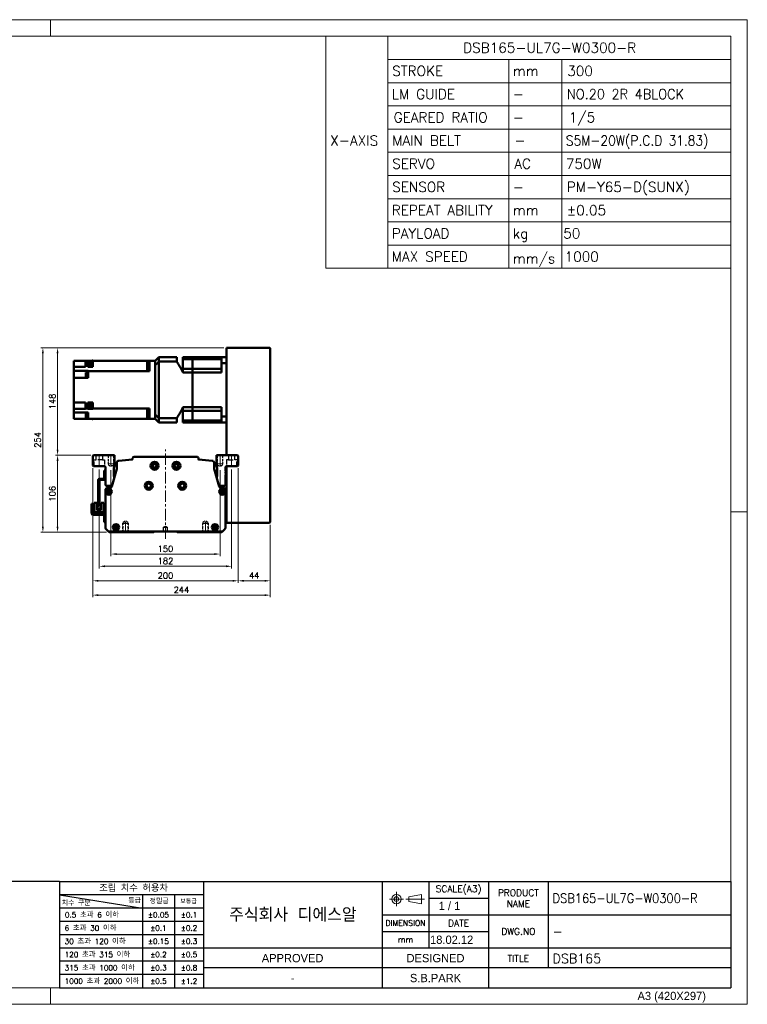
# Model space of a CAD drawing. Header units: millimetres. Extents: x 46891 to 50463, y 6223 to 9884.
# Tile 5 of 5: x 49463 to 50463, y 8529 to 9884. Entities that reach past the tile are written whole.
import ezdxf
from ezdxf.enums import TextEntityAlignment as Align

# ---------------------------------------------------------------- set-up
doc = ezdxf.new("R2010")
doc.units = ezdxf.units.MM
doc.header["$LTSCALE"] = 0.5
for name, pattern in [('CENTER', [50.8, 31.75, -6.35, 6.35, -6.35]), ('HIDDEN', [9.525, 6.35, -3.175]), ('HIDDENX2', [19.05, 12.7, -6.35])]:
    doc.linetypes.add(name, pattern=pattern)
doc.layers.get('0').update_dxf_attribs({"lineweight": 20})
for name, color, linetype, lineweight in [('1', 1, 'CENTER', 13), ('4', 4, 'Continuous', 13), ('외형선(ISO)', 7, 'Continuous', 50)]:
    doc.layers.add(name, color=color, linetype=linetype, lineweight=lineweight)
doc.layers.add('2', color=2, linetype='HIDDENX2')
doc.layers.add('3', color=3, linetype='Continuous')
doc.styles.add('ACISOGDT', font='amgdt.shx')
doc.styles.add('DSR TEXT', font='romans.shx', dxfattribs={"bigfont": 'whgtxt.shx'})
doc.styles.get("Standard").update_dxf_attribs({"font": 'romans.shx', "bigfont": 'whgtxt.shx'})
doc.dimstyles.new('DSR', dxfattribs={"dimscale": 2, "dimtxt": 3, "dimasz": 3, "dimexe": 0.5, "dimexo": 0.5, "dimgap": 0.5, "dimtad": 1, "dimdsep": 46, "dimtxsty": 'Standard', "dimcen": 2.5, "dimclrd": 4, "dimclre": 4, "dimclrt": 2, "dimadec": 0, "dimazin": 2, "dimtfac": 1, "dimtmove": 0, "dimatfit": 3, "dimfxl": 0, "dimlwd": -1, "dimlwe": -1, "dimarcsym": 0})

# ---------------------------------------------------------------- blocks, each defined once
blk = doc.blocks.new('A$C13F00394')
for p, q in [((109.11, 28.14), (105.34, 27.43)), ((105.34, 27.43), (105.34, 26.01)), ((109.11, 25.3), (109.11, 28.14)), ((-202.34, 25.67), (-191.42, 25.67)), ((-202.34, 25.3), (-191.42, 25.3)), ((105.34, 26.01), (109.11, 25.3))]:
    blk.add_line(p, q)
for radius in [1.42, 0.71]:
    blk.add_circle((101.56, 26.76), radius)
at = {"layer": '1'}
for p, q in [((103.69, 26.76), (99.44, 26.76)), ((101.56, 28.89), (101.56, 24.63)), ((104.41, 26.76), (110.04, 26.76))]:
    blk.add_line(p, q, dxfattribs=at)
at = {"layer": '3'}
for p, q in [((0, 32), (-207.68, 32)), ((0, 32), (202.32, 32)), ((0, 32), (0, 0)), ((43.43, 32), (43.43, 0)), ((97.32, 32), (97.32, 12)), ((111.32, 32), (111.32, 12)), ((129.32, 32), (129.32, 0)), ((147.32, 32), (147.32, 6)), ((202.32, 32), (202.32, 0)), ((0, 28), (25, 24)), ((43.43, 28), (0, 28)), ((25, 28), (25, 0)), ((34.7, 28), (34.7, 0)), ((111.32, 27), (129.32, 27)), ((43.43, 24), (0, 24)), ((97.32, 22), (202.32, 22)), ((43.43, 20), (0, 20)), ((43.43, 16), (0, 16)), ((97.32, 17), (129.32, 17)), ((0, 12), (129.32, 12)), ((97.32, 12), (97.32, 0)), ((129.32, 12), (202.32, 12)), ((43.43, 8), (0, 8)), ((97.32, 6), (43.43, 6)), ((129.32, 6), (97.32, 6)), ((202.32, 6), (129.32, 6)), ((43.43, 4), (0, 4)), ((0, 0), (202.32, 0))]:
    blk.add_line(p, q, dxfattribs=at)
at = {"color": 0, "style": 'DSR TEXT'}
for s, height, p in [('조립 치수 허용차', 2, (11.97, 29.02)), ('등급', 1.5, (20.77, 25.52)), ('정밀급', 1.5, (27.18, 25.37)), ('보통급', 1.3, (36.41, 25.38)), ('치수 구분', 1.5, (0.69, 24.78)), (' 0.5 초과 6 이하', 1.6, (0.56, 21.19)), (' 6 초과 30 이하', 1.6, (0.49, 17.19)), (' 30 초과 120 이하', 1.6, (0.49, 13.19)), (' 120 초과 315 이하', 1.6, (0.49, 9.19)), (' 315 초과 1000 이하', 1.6, (0.49, 5.19)), (' 1000 초과 2000 이하', 1.6, (0.49, 1.19))]:
    blk.add_text(s, height=height, dxfattribs=at).set_placement(p)
at = {"color": 7, "style": 'ACISOGDT'}
for s, p in [('APPROVED', (70.28, 8.93)), ('DESIGNED', (113.35, 8.93))]:
    blk.add_text(s, height=2.5, dxfattribs=at).set_placement(p, align=Align.MIDDLE_CENTER)
at = {"color": 7, "attachment_point": 5, "style": 'DSR TEXT'}
for s, insert, char_height in [('SCALE(A3)', (120.32, 29.5), 2), ('PRODUCT\\PNAME', (138.32, 27), 2), ('주식회사 디에스알', (70.37, 22), 4.2), ('DIMENSION', (104.32, 19.5), 1.7), ('DATE', (120.32, 19.5), 2), ('DWG.NO', (138.32, 17), 2), ('mm', (104.32, 14.5), 1.8), ('TITLE', (138.32, 8.83), 2)]:
    blk.add_mtext(s, dxfattribs=dict(at, insert=insert, char_height=char_height))
at = {"color": 0, "char_height": 1.6, "attachment_point": 5, "style": 'DSR TEXT'}
for s, insert in [('%%P0.05', (29.85, 22)), ('%%P0.1', (39.07, 22)), ('%%P0.1', (29.85, 18)), ('%%P0.2', (39.07, 18)), ('%%P0.15', (29.85, 14)), ('%%P0.3', (39.07, 14)), ('%%P0.2', (29.85, 10)), ('%%P0.5', (39.07, 10)), ('%%P0.3', (29.85, 6)), ('%%P0.8', (39.07, 6)), ('%%P0.5', (29.85, 2)), ('%%P1.2', (39.07, 2))]:
    blk.add_mtext(s, dxfattribs=dict(at, insert=insert))
at = {"layer": '4', "color": 0, "style": 'DSR TEXT'}
blk.add_text('NOTE', height=3, dxfattribs=at).set_placement((-202.39, 26.38))
blk = doc.blocks.new('A$C1C1952E1')
for p, q in [((293, 292), (293, 222)), ((311.67, 292), (311.67, 222)), ((311.67, 285), (415, 285)), ((348.18, 285), (348.18, 222)), ((364.13, 285), (364.13, 222)), ((311.67, 278), (415, 278)), ((311.67, 271), (415, 271)), ((311.67, 264), (415, 264)), ((311.67, 257), (415, 257)), ((311.67, 250), (415, 250)), ((311.67, 243), (415, 243)), ((311.67, 236), (415, 236)), ((311.67, 229), (415, 229)), ((293, 222), (415, 222))]:
    blk.add_line(p, q)
at = {"color": 1}
blk.add_lwpolyline([(0, 0), (420, 0), (420, 297), (0, 297)], close=True, dxfattribs=at)
at = {"color": 3}
blk.add_lwpolyline([(5, 5), (415, 5), (415, 292), (5, 292)], close=True, dxfattribs=at)
at = {"color": 7, "style": 'ACISOGDT'}
blk.add_text('A3 (420X297)', height=2.5, dxfattribs=at).set_placement((386.91, 1.28))
blk = doc.blocks.new('*D178')
at = {"color": 1, "linetype": 'ByBlock'}
for p, q in [((49588, 9264), (49588, 9145.7)), ((49738, 9264), (49738, 9145.7)), ((49595.8, 9148.7), (49730.2, 9148.7))]:
    blk.add_line(p, q, dxfattribs=at)
at = {"color": 1}
for points in [[(49595.8, 9150), (49595.8, 9147.4), (49588, 9148.7)], [(49730.2, 9150), (49730.2, 9147.4), (49738, 9148.7)]]:
    blk.add_solid(points, dxfattribs=at)
at = {"layer": 'Defpoints', "color": 0}
for p in [(49588, 9267.6), (49738, 9267.6), (49738, 9148.7)]:
    blk.add_point(p, dxfattribs=at)
at = {"color": 3, "insert": (49663, 9155.9), "char_height": 8.4, "attachment_point": 5, "style": 'DSR TEXT'}
blk.add_mtext('150', dxfattribs=at)
blk = doc.blocks.new('*D179')
at = {"color": 1, "linetype": 'ByBlock'}
for p, q in [((49572, 9265.1), (49572, 9128.9)), ((49754, 9265.1), (49754, 9128.9)), ((49579.8, 9131.9), (49746.2, 9131.9))]:
    blk.add_line(p, q, dxfattribs=at)
at = {"color": 1}
for points in [[(49579.8, 9133.2), (49579.8, 9130.6), (49572, 9131.9)], [(49746.2, 9133.2), (49746.2, 9130.6), (49754, 9131.9)]]:
    blk.add_solid(points, dxfattribs=at)
at = {"layer": 'Defpoints', "color": 0}
for p in [(49572, 9268.7), (49754, 9268.7), (49754, 9131.9)]:
    blk.add_point(p, dxfattribs=at)
at = {"color": 3, "insert": (49663, 9139.1), "char_height": 8.4, "attachment_point": 5, "style": 'DSR TEXT'}
blk.add_mtext('182', dxfattribs=at)
blk = doc.blocks.new('*D180')
at = {"color": 1, "linetype": 'ByBlock'}
for p, q in [((49563, 9267.1), (49563, 9108.9)), ((49763, 9267.1), (49763, 9108.9)), ((49570.8, 9111.9), (49755.2, 9111.9))]:
    blk.add_line(p, q, dxfattribs=at)
at = {"color": 1}
for points in [[(49570.8, 9113.2), (49570.8, 9110.6), (49563, 9111.9)], [(49755.2, 9113.2), (49755.2, 9110.6), (49763, 9111.9)]]:
    blk.add_solid(points, dxfattribs=at)
at = {"layer": 'Defpoints', "color": 0}
for p in [(49563, 9270.7), (49763, 9270.7), (49763, 9111.9)]:
    blk.add_point(p, dxfattribs=at)
at = {"color": 3, "insert": (49663, 9119.1), "char_height": 8.4, "attachment_point": 5, "style": 'DSR TEXT'}
blk.add_mtext('200', dxfattribs=at)
blk = doc.blocks.new('*D181')
at = {"color": 1, "linetype": 'ByBlock'}
for p, q in [((49763, 9267.1), (49763, 9108.9)), ((49807, 9189.1), (49807, 9108.9)), ((49770.8, 9111.9), (49799.2, 9111.9))]:
    blk.add_line(p, q, dxfattribs=at)
at = {"color": 1}
for points in [[(49770.8, 9113.2), (49770.8, 9110.6), (49763, 9111.9)], [(49799.2, 9113.2), (49799.2, 9110.6), (49807, 9111.9)]]:
    blk.add_solid(points, dxfattribs=at)
at = {"layer": 'Defpoints', "color": 0}
for p in [(49763, 9270.7), (49807, 9192.7), (49807, 9111.9)]:
    blk.add_point(p, dxfattribs=at)
at = {"color": 3, "insert": (49785, 9119.1), "char_height": 8.4, "attachment_point": 5, "style": 'DSR TEXT'}
blk.add_mtext('44', dxfattribs=at)
blk = doc.blocks.new('*D182')
at = {"color": 1, "linetype": 'ByBlock'}
for p, q in [((49563, 9267.1), (49563, 9089.2)), ((49807, 9189.1), (49807, 9089.2)), ((49570.8, 9092.2), (49799.2, 9092.2))]:
    blk.add_line(p, q, dxfattribs=at)
at = {"color": 1}
for points in [[(49570.8, 9093.5), (49570.8, 9090.9), (49563, 9092.2)], [(49799.2, 9093.5), (49799.2, 9090.9), (49807, 9092.2)]]:
    blk.add_solid(points, dxfattribs=at)
at = {"layer": 'Defpoints', "color": 0}
for p in [(49563, 9270.7), (49807, 9192.7), (49807, 9092.2)]:
    blk.add_point(p, dxfattribs=at)
at = {"color": 3, "insert": (49685, 9099.4), "char_height": 8.4, "attachment_point": 5, "style": 'DSR TEXT'}
blk.add_mtext('244', dxfattribs=at)
blk = doc.blocks.new('*D183')
at = {"color": 1, "linetype": 'ByBlock'}
for p, q in [((49560.4, 9284.7), (49511.6, 9284.7)), ((49514.6, 9276.9), (49514.6, 9186.5)), ((49581.9, 9178.7), (49511.6, 9178.7))]:
    blk.add_line(p, q, dxfattribs=at)
at = {"color": 1}
for points in [[(49513.3, 9276.9), (49515.9, 9276.9), (49514.6, 9284.7)], [(49513.3, 9186.5), (49515.9, 9186.5), (49514.6, 9178.7)]]:
    blk.add_solid(points, dxfattribs=at)
at = {"layer": 'Defpoints', "color": 0}
for p in [(49564, 9284.7), (49514.6, 9178.7), (49585.5, 9178.7)]:
    blk.add_point(p, dxfattribs=at)
at = {"color": 3, "insert": (49507.4, 9231.7), "char_height": 8.4, "attachment_point": 5, "rotation": 90, "style": 'DSR TEXT'}
blk.add_mtext('106', dxfattribs=at)
blk = doc.blocks.new('*D184')
at = {"color": 1, "linetype": 'ByBlock'}
for p, q in [((49743.4, 9432.7), (49511.6, 9432.7)), ((49514.6, 9292.5), (49514.6, 9424.9)), ((49560.4, 9284.7), (49511.6, 9284.7))]:
    blk.add_line(p, q, dxfattribs=at)
at = {"color": 1}
for points in [[(49513.3, 9424.9), (49515.9, 9424.9), (49514.6, 9432.7)], [(49513.3, 9292.5), (49515.9, 9292.5), (49514.6, 9284.7)]]:
    blk.add_solid(points, dxfattribs=at)
at = {"layer": 'Defpoints', "color": 0}
for p in [(49514.6, 9432.7), (49747, 9432.7), (49564, 9284.7)]:
    blk.add_point(p, dxfattribs=at)
at = {"color": 3, "insert": (49507.4, 9358.7), "char_height": 8.4, "attachment_point": 5, "rotation": 90, "style": 'DSR TEXT'}
blk.add_mtext('148', dxfattribs=at)
blk = doc.blocks.new('*D185')
at = {"color": 1, "linetype": 'ByBlock'}
for p, q in [((49743.4, 9432.7), (49491.4, 9432.7)), ((49494.4, 9424.9), (49494.4, 9186.5)), ((49581.9, 9178.7), (49491.4, 9178.7))]:
    blk.add_line(p, q, dxfattribs=at)
at = {"color": 1}
for points in [[(49493.1, 9424.9), (49495.7, 9424.9), (49494.4, 9432.7)], [(49493.1, 9186.5), (49495.7, 9186.5), (49494.4, 9178.7)]]:
    blk.add_solid(points, dxfattribs=at)
at = {"layer": 'Defpoints', "color": 0}
for p in [(49747, 9432.7), (49494.4, 9178.7), (49585.5, 9178.7)]:
    blk.add_point(p, dxfattribs=at)
at = {"color": 3, "insert": (49487.2, 9305.7), "char_height": 8.4, "attachment_point": 5, "rotation": 90, "style": 'DSR TEXT'}
blk.add_mtext('254', dxfattribs=at)

msp = doc.modelspace()

# ---------------------------------------------------------------- linework, layer by layer
at = {"color": 1}
for p, q in [((49504.90132, 9884.20652), (49504.90132, 9861.39152)), ((50463.13132, 9206.60102), (50440.31632, 9206.60102)), ((49504.90132, 8551.81052), (49504.90132, 8528.99552))]:
    msp.add_line(p, q, dxfattribs=at)
at = {"color": 2, "linetype": 'HIDDEN'}
for p, q in [((49583.98615, 9284.70802), (49583.98615, 9272.70802)), ((49584.58615, 9284.10802), (49583.98615, 9284.70802)), ((49591.38615, 9284.10802), (49584.58615, 9284.10802)), ((49584.58615, 9284.10802), (49584.58615, 9270.70802)), ((49591.38615, 9284.10802), (49591.98615, 9284.70802)), ((49591.38615, 9284.10802), (49591.38615, 9270.70802)), ((49591.98615, 9284.70802), (49591.98615, 9272.70802)), ((49733.98615, 9284.70802), (49733.98615, 9272.70802)), ((49734.58615, 9284.10802), (49733.98615, 9284.70802)), ((49741.38615, 9284.10802), (49734.58615, 9284.10802)), ((49734.58615, 9284.10802), (49734.58615, 9270.70802)), ((49741.38615, 9284.10802), (49741.98615, 9284.70802)), ((49741.38615, 9284.10802), (49741.38615, 9270.70802)), ((49741.98615, 9284.70802), (49741.98615, 9272.70802)), ((49591.98615, 9272.70802), (49583.98615, 9272.70802)), ((49583.98615, 9272.70802), (49584.58615, 9271.66879)), ((49591.38615, 9270.70802), (49584.58615, 9270.70802)), ((49584.58615, 9270.70802), (49587.98615, 9268.74503)), ((49591.38615, 9270.70802), (49587.98615, 9268.74503)), ((49591.98615, 9272.70802), (49591.38615, 9271.66879)), ((49741.98615, 9272.70802), (49733.98615, 9272.70802)), ((49733.98615, 9272.70802), (49734.58615, 9271.66879)), ((49741.38615, 9270.70802), (49734.58615, 9270.70802)), ((49734.58615, 9270.70802), (49737.98615, 9268.74503)), ((49741.38615, 9270.70802), (49737.98615, 9268.74503)), ((49741.98615, 9272.70802), (49741.38615, 9271.66879)), ((49603.98615, 9190.70802), (49604.58615, 9191.74725)), ((49603.98615, 9190.70802), (49611.98615, 9190.70802)), ((49603.98615, 9178.70802), (49603.98615, 9190.70802)), ((49604.58615, 9192.70802), (49607.98615, 9194.67101)), ((49604.58615, 9192.70802), (49611.38615, 9192.70802)), ((49604.58615, 9179.30802), (49604.58615, 9192.70802)), ((49611.38615, 9192.70802), (49607.98615, 9194.67101)), ((49611.38615, 9179.30802), (49611.38615, 9192.70802)), ((49611.98615, 9190.70802), (49611.38615, 9191.74725)), ((49611.98615, 9178.70802), (49611.98615, 9190.70802)), ((49713.98615, 9190.70802), (49714.58615, 9191.74725)), ((49721.98615, 9190.70802), (49713.98615, 9190.70802)), ((49713.98615, 9178.70802), (49713.98615, 9190.70802)), ((49714.58615, 9192.70802), (49717.98615, 9194.67101)), ((49721.38615, 9192.70802), (49714.58615, 9192.70802)), ((49714.58615, 9179.30802), (49714.58615, 9192.70802)), ((49721.38615, 9192.70802), (49717.98615, 9194.67101)), ((49721.38615, 9179.30802), (49721.38615, 9192.70802)), ((49721.98615, 9190.70802), (49721.38615, 9191.74725)), ((49721.98615, 9178.70802), (49721.98615, 9190.70802)), ((49604.58615, 9179.30802), (49603.98615, 9178.70802)), ((49604.58615, 9179.30802), (49611.38615, 9179.30802)), ((49611.38615, 9179.30802), (49611.98615, 9178.70802)), ((49714.58615, 9179.30802), (49713.98615, 9178.70802)), ((49721.38615, 9179.30802), (49714.58615, 9179.30802)), ((49721.38615, 9179.30802), (49721.98615, 9178.70802))]:
    msp.add_line(p, q, dxfattribs=at)
at = {"color": 1, "linetype": 'CENTER'}
for p, q in [((49587.98615, 9286.14356), (49587.98615, 9267.57886)), ((49737.98615, 9286.14356), (49737.98615, 9267.57886)), ((49607.98615, 9177.27248), (49607.98615, 9195.83718)), ((49717.98615, 9177.27248), (49717.98615, 9195.83718))]:
    msp.add_line(p, q, dxfattribs=at)
at = {"layer": '1'}
for p, q in [((49571.98615, 9268.70802), (49571.98615, 9285.70802)), ((49662.98615, 9169.70802), (49662.98615, 9292.70802)), ((49753.98615, 9268.70802), (49753.98615, 9285.70802))]:
    msp.add_line(p, q, dxfattribs=at)
at = {"layer": '2'}
for p, q in [((49567.73615, 9278.20802), (49567.73615, 9284.70802)), ((49576.23615, 9284.70802), (49576.23615, 9278.20802)), ((49749.73615, 9284.70802), (49749.73615, 9278.20802)), ((49758.23615, 9278.20802), (49758.23615, 9284.70802)), ((49564.98615, 9278.20802), (49567.73615, 9278.20802)), ((49564.98615, 9269.70802), (49564.98615, 9278.20802)), ((49576.23615, 9278.20802), (49567.73615, 9278.20802)), ((49576.23615, 9278.20802), (49578.98615, 9278.20802)), ((49578.98615, 9278.20802), (49578.98615, 9269.70802)), ((49749.73615, 9278.20802), (49746.98615, 9278.20802)), ((49746.98615, 9278.20802), (49746.98615, 9269.70802)), ((49749.73615, 9278.20802), (49758.23615, 9278.20802)), ((49760.98615, 9278.20802), (49758.23615, 9278.20802)), ((49760.98615, 9269.70802), (49760.98615, 9278.20802)), ((49660.48615, 9185.70802), (49662.98615, 9187.21017)), ((49660.48615, 9179.70802), (49660.48615, 9185.70802)), ((49660.48615, 9185.70802), (49665.48615, 9185.70802)), ((49662.98615, 9187.21017), (49665.48615, 9185.70802)), ((49665.48615, 9185.70802), (49665.48615, 9179.70802))]:
    msp.add_line(p, q, dxfattribs=at)
at = {"layer": '3'}
for p in [(50440.31632, 8697.82652), (49517.14175, 8551.81052)]:
    msp.add_line(p, (50440.31632, 8551.81052), dxfattribs=at)
at = {"layer": '외형선(ISO)'}
for p, q in [((49805.98615, 9432.70802), (49746.98615, 9432.70802)), ((49746.98615, 9431.70802), (49746.98615, 9432.70802)), ((49648.98615, 9414.70802), (49653.98615, 9419.70802)), ((49653.98615, 9413.71062), (49653.98615, 9419.70802)), ((49678.43615, 9419.70802), (49653.98615, 9419.70802)), ((49678.43615, 9419.70802), (49678.43615, 9413.71062)), ((49686.98615, 9419.70802), (49686.98615, 9416.76024)), ((49699.98615, 9419.70802), (49686.98615, 9419.70802)), ((49699.98615, 9419.70802), (49739.98615, 9419.70802)), ((49699.98615, 9416.76024), (49699.98615, 9419.70802)), ((49699.98615, 9419.70802), (49699.98615, 9416.76024)), ((49739.98615, 9419.70802), (49739.98615, 9411.30037)), ((49746.98615, 9419.70802), (49739.98615, 9419.70802)), ((49746.98615, 9284.70802), (49746.98615, 9431.70802)), ((49806.98615, 9192.70802), (49806.98615, 9431.70802)), ((49536.98615, 9414.70802), (49552.98615, 9414.70802)), ((49536.98615, 9410.30802), (49536.98615, 9414.70802)), ((49536.98615, 9410.30802), (49536.98615, 9406.30802)), ((49552.98615, 9406.30802), (49536.98615, 9406.30802)), ((49536.98615, 9406.15187), (49536.98615, 9406.30802)), ((49536.98615, 9406.15187), (49536.98615, 9401.07513)), ((49555.98615, 9414.70802), (49552.98615, 9414.70802)), ((49552.98615, 9406.30802), (49552.98615, 9414.70802)), ((49560.98615, 9414.70802), (49555.98615, 9414.70802)), ((49555.98615, 9414.70802), (49555.98615, 9406.30802)), ((49560.98615, 9406.30802), (49555.98615, 9406.30802)), ((49559.38615, 9407.62792), (49559.38615, 9414.62792)), ((49561.98615, 9414.62792), (49559.38615, 9414.62792)), ((49561.98615, 9407.62792), (49559.38615, 9407.62792)), ((49560.98615, 9414.70802), (49561.98615, 9414.70802)), ((49560.98615, 9414.70802), (49560.98615, 9414.62792)), ((49560.98615, 9406.30802), (49560.98615, 9407.62792)), ((49560.98615, 9406.30802), (49560.98615, 9406.26896)), ((49560.98615, 9406.26896), (49562.98615, 9406.26896)), ((49561.98615, 9407.32792), (49561.98615, 9414.92792)), ((49562.98615, 9414.92792), (49561.98615, 9414.92792)), ((49562.98615, 9407.32792), (49561.98615, 9407.32792)), ((49562.98615, 9414.92792), (49562.98615, 9414.70802)), ((49562.98615, 9414.70802), (49637.98615, 9414.70802)), ((49562.98615, 9406.26896), (49562.98615, 9414.70802)), ((49637.98615, 9414.70802), (49637.98615, 9406.15187)), ((49640.98615, 9414.70802), (49637.98615, 9414.70802)), ((49640.98615, 9409.5723), (49637.98615, 9409.5723)), ((49637.98615, 9401.04069), (49637.98615, 9406.15187)), ((49640.98615, 9414.70802), (49648.98615, 9414.70802)), ((49640.98615, 9407.70802), (49640.98615, 9414.70802)), ((49640.98615, 9400.36559), (49640.98615, 9407.70802)), ((49648.98615, 9414.70802), (49648.98615, 9414.61993)), ((49648.98615, 9414.61993), (49648.98615, 9408.81505)), ((49648.98615, 9408.81505), (49648.98615, 9408.7117)), ((49648.98615, 9408.7117), (49648.98615, 9340.70434)), ((49648.98615, 9407.70802), (49648.98615, 9341.70802)), ((49678.43615, 9413.71062), (49653.98615, 9413.71062)), ((49653.98615, 9335.70542), (49653.98615, 9413.71062)), ((49686.98615, 9403.56302), (49686.98615, 9416.76024)), ((49699.98615, 9416.76024), (49686.98615, 9416.76024)), ((49739.98615, 9416.76024), (49699.98615, 9416.76024)), ((49699.98615, 9410.06302), (49699.98615, 9416.76024)), ((49699.98615, 9410.06302), (49699.98615, 9416.76024)), ((49699.98615, 9403.56302), (49699.98615, 9410.06302)), ((49699.98615, 9403.56302), (49699.98615, 9410.06302)), ((49739.98615, 9398.70802), (49739.98615, 9411.30037)), ((49746.98615, 9411.30037), (49739.98615, 9411.30037)), ((49556.48615, 9401.07513), (49536.98615, 9401.07513)), ((49536.98615, 9395.90802), (49536.98615, 9401.07513)), ((49536.98615, 9395.90802), (49536.98615, 9391.40802)), ((49553.28615, 9393.15659), (49553.28615, 9398.65659)), ((49553.28615, 9398.65659), (49555.28615, 9398.65659)), ((49553.28615, 9393.15659), (49555.28615, 9393.15659)), ((49555.28615, 9392.95659), (49555.28615, 9398.85659)), ((49555.28615, 9398.85659), (49555.98615, 9398.85659)), ((49555.28615, 9392.95659), (49555.98615, 9392.95659)), ((49555.98615, 9392.90659), (49555.98615, 9398.90659)), ((49555.98615, 9398.90659), (49556.48615, 9398.90659)), ((49555.98615, 9392.90659), (49556.48615, 9392.90659)), ((49556.48615, 9401.07513), (49556.48615, 9401.04069)), ((49556.48615, 9400.37421), (49556.48615, 9401.04069)), ((49637.98615, 9400.37421), (49556.48615, 9400.37421)), ((49556.48615, 9400.37421), (49556.48615, 9391.40802)), ((49637.98615, 9401.04069), (49637.98615, 9400.37421)), ((49640.98615, 9400.7849), (49637.98615, 9400.7849)), ((49637.98615, 9400.37421), (49637.98615, 9400.36559)), ((49640.98615, 9400.36559), (49637.98615, 9400.36559)), ((49686.98615, 9403.56302), (49686.98615, 9398.70802)), ((49699.98615, 9403.56302), (49686.98615, 9403.56302)), ((49699.98615, 9398.70802), (49686.98615, 9398.70802)), ((49699.98615, 9398.70802), (49699.98615, 9403.56302)), ((49739.98615, 9403.56302), (49699.98615, 9403.56302)), ((49699.98615, 9403.56302), (49699.98615, 9398.70802)), ((49699.98615, 9350.70802), (49699.98615, 9398.70802)), ((49699.98615, 9398.70802), (49739.98615, 9398.70802)), ((49699.98615, 9350.70802), (49699.98615, 9398.70802)), ((49556.48615, 9391.40802), (49536.98615, 9391.40802)), ((49536.98615, 9357.50802), (49536.98615, 9391.40802)), ((49536.98615, 9357.50802), (49552.98615, 9357.50802)), ((49536.98615, 9357.50802), (49536.98615, 9353.50802)), ((49536.98615, 9348.38608), (49536.98615, 9353.50802)), ((49552.98615, 9357.50802), (49552.98615, 9349.04183)), ((49555.98615, 9357.50802), (49555.98615, 9349.04183)), ((49560.98615, 9357.50802), (49555.98615, 9357.50802)), ((49559.38615, 9349.4974), (49559.38615, 9356.4974)), ((49561.98615, 9356.4974), (49559.38615, 9356.4974)), ((49560.98615, 9357.50945), (49560.98615, 9357.50802)), ((49560.98615, 9357.50945), (49562.98615, 9357.50945)), ((49560.98615, 9356.4974), (49560.98615, 9357.50802)), ((49561.98615, 9349.1974), (49561.98615, 9356.7974)), ((49562.98615, 9356.7974), (49561.98615, 9356.7974)), ((49562.98615, 9354.27133), (49562.98615, 9357.50945)), ((49562.98615, 9354.27133), (49562.98615, 9351.72348)), ((49562.98615, 9349.04183), (49562.98615, 9351.72348)), ((49552.98615, 9348.38608), (49536.98615, 9348.38608)), ((49536.98615, 9348.37535), (49536.98615, 9348.38608)), ((49536.98615, 9348.37535), (49536.98615, 9343.60802)), ((49556.48615, 9343.60802), (49536.98615, 9343.60802)), ((49536.98615, 9343.60802), (49536.98615, 9339.10802)), ((49536.98615, 9334.70802), (49536.98615, 9339.10802)), ((49555.98615, 9349.04183), (49552.98615, 9349.04183)), ((49552.98615, 9348.38608), (49552.98615, 9349.04183)), ((49553.28615, 9336.39708), (49553.28615, 9341.89708)), ((49553.28615, 9341.89708), (49555.28615, 9341.89708)), ((49555.28615, 9336.19708), (49555.28615, 9342.09708)), ((49555.28615, 9342.09708), (49555.98615, 9342.09708)), ((49555.98615, 9349.04183), (49555.98615, 9348.38608)), ((49560.98615, 9348.38608), (49555.98615, 9348.38608)), ((49555.98615, 9336.14708), (49555.98615, 9342.14708)), ((49555.98615, 9342.14708), (49556.48615, 9342.14708)), ((49556.48615, 9343.60802), (49556.48615, 9343.26417)), ((49556.48615, 9334.70802), (49556.48615, 9343.26417)), ((49561.98615, 9349.4974), (49559.38615, 9349.4974)), ((49560.98615, 9349.4974), (49560.98615, 9348.38608)), ((49560.98615, 9348.38608), (49560.98615, 9348.38339)), ((49562.98615, 9348.38339), (49560.98615, 9348.38339)), ((49562.98615, 9349.1974), (49561.98615, 9349.1974)), ((49637.98615, 9349.04183), (49562.98615, 9349.04183)), ((49562.98615, 9348.38339), (49562.98615, 9349.04183)), ((49637.98615, 9349.05045), (49637.98615, 9349.04183)), ((49637.98615, 9349.05045), (49640.98615, 9349.05045)), ((49637.98615, 9349.04183), (49637.98615, 9348.37535)), ((49637.98615, 9348.63114), (49640.98615, 9348.63114)), ((49637.98615, 9343.26417), (49637.98615, 9348.37535)), ((49637.98615, 9343.26417), (49637.98615, 9334.70802)), ((49637.98615, 9339.84374), (49640.98615, 9339.84374)), ((49640.98615, 9341.70802), (49640.98615, 9349.05045)), ((49640.98615, 9334.70802), (49640.98615, 9341.70802)), ((49648.98615, 9340.60099), (49648.98615, 9340.70434)), ((49648.98615, 9340.60099), (49648.98615, 9334.79611)), ((49686.98615, 9350.70802), (49686.98615, 9345.85302)), ((49699.98615, 9350.70802), (49686.98615, 9350.70802)), ((49686.98615, 9345.85302), (49686.98615, 9332.6558)), ((49699.98615, 9345.85302), (49686.98615, 9345.85302)), ((49699.98615, 9345.85302), (49699.98615, 9350.70802)), ((49699.98615, 9350.70802), (49739.98615, 9350.70802)), ((49699.98615, 9350.70802), (49699.98615, 9345.85302)), ((49699.98615, 9339.35302), (49699.98615, 9345.85302)), ((49739.98615, 9345.85302), (49699.98615, 9345.85302)), ((49699.98615, 9339.35302), (49699.98615, 9345.85302)), ((49699.98615, 9332.6558), (49699.98615, 9339.35302)), ((49699.98615, 9332.6558), (49699.98615, 9339.35302)), ((49739.98615, 9338.11567), (49739.98615, 9350.70802)), ((49739.98615, 9338.11567), (49739.98615, 9329.70802)), ((49746.98615, 9338.11567), (49739.98615, 9338.11567)), ((49556.48615, 9334.70802), (49536.98615, 9334.70802)), ((49553.28615, 9336.39708), (49555.28615, 9336.39708)), ((49555.28615, 9336.19708), (49555.98615, 9336.19708)), ((49555.98615, 9336.14708), (49556.48615, 9336.14708)), ((49637.98615, 9334.70802), (49556.48615, 9334.70802)), ((49561.98615, 9334.48812), (49561.98615, 9334.70802)), ((49562.98615, 9334.48812), (49561.98615, 9334.48812)), ((49562.98615, 9334.70802), (49562.98615, 9334.48812)), ((49637.98615, 9334.70802), (49640.98615, 9334.70802)), ((49640.98615, 9334.70802), (49648.98615, 9334.70802)), ((49648.98615, 9334.70802), (49648.98615, 9334.79611)), ((49653.98615, 9329.70802), (49648.98615, 9334.70802)), ((49653.98615, 9329.70802), (49653.98615, 9335.70542)), ((49678.43615, 9335.70542), (49653.98615, 9335.70542)), ((49678.43615, 9329.70802), (49653.98615, 9329.70802)), ((49678.43615, 9335.70542), (49678.43615, 9329.70802)), ((49686.98615, 9332.6558), (49686.98615, 9329.70802)), ((49699.98615, 9332.6558), (49686.98615, 9332.6558)), ((49699.98615, 9329.70802), (49686.98615, 9329.70802)), ((49699.98615, 9329.70802), (49699.98615, 9332.6558)), ((49739.98615, 9332.6558), (49699.98615, 9332.6558)), ((49699.98615, 9332.6558), (49699.98615, 9329.70802)), ((49699.98615, 9329.70802), (49739.98615, 9329.70802)), ((49746.98615, 9329.70802), (49739.98615, 9329.70802)), ((49563.98615, 9284.70802), (49562.98615, 9283.70802)), ((49562.98615, 9283.70802), (49562.98615, 9270.70802)), ((49592.98615, 9284.70802), (49563.98615, 9284.70802)), ((49592.98615, 9270.03256), (49592.98615, 9284.70802)), ((49732.98615, 9284.70802), (49732.98615, 9270.03256)), ((49761.98615, 9284.70802), (49732.98615, 9284.70802)), ((49762.98615, 9283.70802), (49761.98615, 9284.70802)), ((49762.98615, 9270.70802), (49762.98615, 9283.70802)), ((49562.98615, 9270.70802), (49563.98615, 9269.70802)), ((49563.98615, 9269.70802), (49579.48615, 9269.70802)), ((49595.98615, 9274.17114), (49595.98615, 9266.3937)), ((49617.75874, 9280.70802), (49617.75874, 9279.1953)), ((49706.21356, 9282.70802), (49619.75874, 9282.70802)), ((49708.21356, 9279.1953), (49708.21356, 9280.70802)), ((49729.98615, 9266.3937), (49729.98615, 9274.17114)), ((49746.48615, 9269.70802), (49761.98615, 9269.70802)), ((49746.98615, 9192.70802), (49746.98615, 9269.70802)), ((49761.98615, 9269.70802), (49762.98615, 9270.70802)), ((49578.88615, 9263.70802), (49578.88615, 9252.30802)), ((49580.48615, 9263.70802), (49578.88615, 9263.70802)), ((49580.48615, 9268.70802), (49580.48615, 9262.20802)), ((49580.48615, 9262.20802), (49580.98615, 9261.70802)), ((49580.48615, 9261.20802), (49580.48615, 9262.20802)), ((49580.98615, 9261.70802), (49580.48615, 9261.20802)), ((49580.48615, 9261.20802), (49580.48615, 9260.20802)), ((49580.48615, 9260.20802), (49580.98615, 9259.70802)), ((49580.48615, 9259.20802), (49580.48615, 9260.20802)), ((49580.98615, 9259.70802), (49580.48615, 9259.20802)), ((49580.48615, 9259.20802), (49580.48615, 9258.20802)), ((49580.48615, 9258.20802), (49580.98615, 9257.70802)), ((49580.48615, 9257.20802), (49580.48615, 9258.20802)), ((49580.98615, 9257.70802), (49580.48615, 9257.20802)), ((49580.48615, 9257.20802), (49580.48615, 9243.70802)), ((49595.91949, 9266.03472), (49589.22579, 9241.63108)), ((49591.98615, 9255.70802), (49591.98615, 9267.03256)), ((49736.74651, 9241.63108), (49730.0528, 9266.03472)), ((49733.98615, 9262.70802), (49730.96529, 9262.70802)), ((49733.98615, 9267.03256), (49733.98615, 9255.70802)), ((49744.98615, 9261.70802), (49745.48615, 9262.20802)), ((49745.48615, 9261.20802), (49744.98615, 9261.70802)), ((49744.98615, 9259.70802), (49745.48615, 9260.20802)), ((49745.48615, 9259.20802), (49744.98615, 9259.70802)), ((49744.98615, 9257.70802), (49745.48615, 9258.20802)), ((49745.48615, 9257.20802), (49744.98615, 9257.70802)), ((49745.48615, 9262.20802), (49745.48615, 9268.70802)), ((49745.48615, 9260.20802), (49745.48615, 9261.20802)), ((49745.48615, 9258.20802), (49745.48615, 9259.20802)), ((49745.48615, 9243.70802), (49745.48615, 9257.20802)), ((49570.48615, 9214.70802), (49570.48615, 9250.20802)), ((49572.08615, 9250.20802), (49572.08615, 9214.70802)), ((49572.58615, 9252.30802), (49578.38615, 9252.30802)), ((49578.38615, 9250.70802), (49572.58615, 9250.70802)), ((49578.88615, 9252.30802), (49580.42576, 9252.30802)), ((49581.48615, 9242.70802), (49587.98615, 9242.70802)), ((49737.98615, 9242.70802), (49744.48615, 9242.70802)), ((49580.48615, 9236.70802), (49580.48615, 9184.95066)), ((49586.42575, 9239.70802), (49583.48615, 9239.70802)), ((49742.48615, 9239.70802), (49739.54655, 9239.70802)), ((49745.48615, 9184.95066), (49745.48615, 9236.70802)), ((49561.48619, 9214.70822), (49561.4862, 9217.70822)), ((49563.0862, 9217.70821), (49561.4862, 9217.70822)), ((49563.0862, 9217.70821), (49563.08619, 9214.70821)), ((49564.78618, 9219.20821), (49564.78616, 9206.80821)), ((49568.48618, 9219.2082), (49564.78618, 9219.20821)), ((49568.48616, 9209.8082), (49568.48618, 9219.2082)), ((49574.48618, 9219.20819), (49574.48616, 9209.80819)), ((49578.18618, 9219.20818), (49574.48618, 9219.20819)), ((49578.18616, 9206.80818), (49578.18618, 9219.20818)), ((49561.48619, 9214.70822), (49561.48617, 9204.70822)), ((49563.08617, 9204.80821), (49563.08619, 9214.70821)), ((49563.48617, 9202.70821), (49578.38617, 9202.70818)), ((49578.48617, 9204.30818), (49563.58617, 9204.30821)), ((49564.78615, 9204.30821), (49564.78616, 9206.80821)), ((49566.78616, 9206.80821), (49564.78616, 9206.80821)), ((49576.18616, 9206.80819), (49566.78616, 9206.80821)), ((49568.48616, 9210.8082), (49574.48616, 9210.80819)), ((49574.48616, 9210.50819), (49568.48616, 9210.5082)), ((49568.48616, 9209.8082), (49574.48616, 9209.80819)), ((49572.08615, 9214.70802), (49570.48615, 9214.70802)), ((49578.18616, 9206.80818), (49576.18616, 9206.80819)), ((49578.18616, 9206.80818), (49578.18615, 9204.30818)), ((49578.88617, 9202.20818), (49578.88615, 9195.70818)), ((49746.98615, 9206.70802), (49745.48615, 9206.70802)), ((49578.88615, 9192.70818), (49578.88615, 9195.70818)), ((49578.88615, 9192.70818), (49580.48615, 9192.70818)), ((49746.98615, 9191.70802), (49746.98615, 9192.70802)), ((49746.98615, 9191.70802), (49805.98615, 9191.70802)), ((49581.36483, 9182.82934), (49584.48615, 9179.70802)), ((49584.48615, 9179.70802), (49585.48615, 9178.70802)), ((49584.48615, 9179.70802), (49741.48615, 9179.70802)), ((49585.48615, 9178.70802), (49646.98615, 9178.70802)), ((49646.98615, 9178.70802), (49647.8397, 9179.56157)), ((49678.13259, 9179.56157), (49678.98615, 9178.70802)), ((49678.98615, 9178.70802), (49740.48615, 9178.70802)), ((49740.48615, 9178.70802), (49741.48615, 9179.70802)), ((49741.48615, 9179.70802), (49744.60747, 9182.82934))]:
    msp.add_line(p, q, dxfattribs=at)
for centre, radius in [((49647.98615, 9270.20802), 5.5), ((49647.98615, 9270.20802), 3.3), ((49647.98615, 9270.20802), 2.4585), ((49677.98615, 9270.20802), 5.5), ((49677.98615, 9270.20802), 3.3), ((49677.98615, 9270.20802), 2.4585), ((49639.98615, 9242.70802), 5.5), ((49639.98615, 9242.70802), 3.3), ((49639.98615, 9242.70802), 2.9585), ((49685.98615, 9242.70802), 5.5), ((49685.98615, 9242.70802), 3.3), ((49685.98615, 9242.70802), 2.9585), ((49584.98615, 9234.70802), 4.25), ((49584.98615, 9234.70802), 2.25), ((49740.98615, 9234.70802), 4.25), ((49740.98615, 9234.70802), 2.25), ((49594.98615, 9185.70802), 4.25), ((49730.98615, 9185.70802), 4.25), ((49594.98615, 9185.70802), 2.25), ((49730.98615, 9185.70802), 2.25)]:
    msp.add_circle(centre, radius, dxfattribs=at)
for centre, radius, start, end in [((49805.98615, 9431.70802), 1, 0, 90), ((49579.48615, 9268.70802), 1, 0, 90), ((49596.98615, 9267.03256), 5, 143.13010235, 180), ((49598.98615, 9274.17114), 3, 95.80911543, 180), ((49648.98615, 8782.70802), 497, 93.65644441, 95.80911544), ((49617.25874, 9279.1953), 0.5, 273.65644441, 0), ((49619.75874, 9280.70802), 2, 90.00000006, 180), ((49706.21356, 9280.70802), 2, 0, 90.00000006), ((49708.71356, 9279.1953), 0.5, 180, 266.34355561), ((49676.98615, 8782.70802), 497, 84.19088467, 86.34355571), ((49726.98615, 9274.17114), 3, 0, 84.19088467), ((49728.98615, 9267.03256), 5, 0, 36.86989765), ((49746.48615, 9268.70802), 1, 90, 180), ((49594.98615, 9266.3937), 1, 338.96248903, 0), ((49730.98615, 9266.3937), 1, 180, 201.03751108), ((49572.58615, 9250.20802), 2.1, 90, 180), ((49572.58615, 9250.20802), 0.5, 90, 180), ((49578.38615, 9252.80802), 0.5, 270, 0), ((49578.38615, 9252.80802), 2.1, 270, 346.225853), ((49578.38615, 9252.80802), 2.1, 346.225853, 0), ((49581.48615, 9243.70802), 1, 180, 270), ((49587.98615, 9239.70802), 3, 61.42737304, 90), ((49592.98615, 9255.70802), 1, 180, 260.24117555), ((49732.98615, 9255.70802), 1, 279.75876885, 0), ((49737.98615, 9239.70802), 3, 90, 118.57264542), ((49744.48615, 9243.70802), 1, 270, 0), ((49583.48615, 9236.70802), 3, 90.00000006, 180), ((49584.98615, 9234.70802), 1.5, 41.40962211, 318.59037789), ((49586.48615, 9236.0309), 0.5, 221.40962211, 335.37910443), ((49586.48615, 9233.38514), 0.5, 24.62089558, 138.59037789), ((49586.42575, 9242.70802), 3, 270.00000006, 338.96248903), ((49739.54655, 9242.70802), 3, 201.03751108, 270.00000006), ((49739.48615, 9236.0309), 0.5, 204.62088507, 318.59037789), ((49739.48615, 9233.38514), 0.5, 41.40962211, 155.37909392), ((49740.98615, 9234.70802), 1.621, 148.98236194, 211.01763805), ((49740.98615, 9234.70802), 1.5, 221.40962211, 138.59037789), ((49742.48615, 9236.70802), 3, 0, 90.00000006), ((49563.48617, 9204.70821), 2, 179.99988906, 269.99988906), ((49563.58617, 9204.80821), 0.5, 179.99988906, 269.99988906), ((49578.38617, 9202.20818), 0.5, 359.99988906, 89.99988906), ((49578.48617, 9202.30818), 2, 0.24541394, 89.99988906), ((49805.98615, 9192.70802), 1, 270, 0), ((49583.48615, 9184.95066), 3, 180, 225.00000006), ((49594.98615, 9185.70802), 1.6, 134.4153086, 45.5846914), ((49593.51645, 9187.20802), 0.5, 314.4153086, 55.46537147), ((49596.45584, 9187.20802), 0.5, 124.5346223, 225.5846914), ((49648.19326, 9179.20802), 0.5, 90, 135), ((49677.77904, 9179.20802), 0.5, 45, 90), ((49730.98615, 9185.70802), 1.6, 134.4153086, 45.5846914), ((49729.51645, 9187.20802), 0.5, 314.4153086, 55.4653854), ((49732.45584, 9187.20802), 0.5, 124.53460837, 225.5846914), ((49742.48615, 9184.95066), 3, 315.00000006, 0)]:
    msp.add_arc(centre, radius, start, end, dxfattribs=at)
for points in [[(49653.98615, 9413.71062), (49653.41692, 9413.14193), (49652.28758, 9412.01341), (49650.62079, 9410.34702), (49649.52797, 9409.25386), (49648.98615, 9408.7117)], [(49648.98615, 9340.70434), (49649.52825, 9340.1619), (49650.62143, 9339.06838), (49652.28822, 9337.40198), (49653.4172, 9336.27383), (49653.98615, 9335.70542)]]:
    msp.add_open_spline(points, degree=3, dxfattribs=at)
for points, weights in [([(49686.98615, 9398.70802), (49683.72914, 9405.62916), (49678.43615, 9413.71062)], [1.35416666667, 1.30973118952, 1.24342419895]), ([(49678.43615, 9335.70542), (49683.72914, 9343.78688), (49686.98615, 9350.70802)], [1.24342419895, 1.30973118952, 1.35416666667])]:
    msp.add_rational_spline(points, weights, degree=2, dxfattribs=at)

# ---------------------------------------------------------------- block references
at = {"xscale": 4.563000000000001, "yscale": 4.563000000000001, "zscale": 4.563000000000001}
for name, p in [('A$C1C1952E1', (48546.67132, 8528.99552)), ('A$C13F00394', (49517.14175, 8551.81052))]:
    msp.add_blockref(name, p, dxfattribs=at)

# ---------------------------------------------------------------- texts
at = {"color": 3, "style": 'DSR TEXT'}
for s, p in [('DSB165-UL7G-W0300-R', (50072.40644, 9838.75558)), ('STROKE', (49974.85562, 9806.81458)), ('LM GUIDE', (49974.20261, 9774.87358)), ('X-AXIS', (49889.77994, 9710.99158)), ('MAIN BELT', (49974.85562, 9710.99158)), ('SERVO', (49974.85562, 9679.05058)), ('SENSOR', (49974.85562, 9647.10958)), ('REPEAT ABILITY', (49974.20261, 9615.16858)), ('PAYLOAD', (49974.20261, 9583.22758)), ('MAX SPEED', (49974.20261, 9551.28658))]:
    msp.add_text(s, height=13.713336, dxfattribs=at).set_placement(p)
at = {"color": 7, "style": 'DSR TEXT'}
for s, height, p in [('mm', 13.713336, (50140.80897, 9806.81458)), ('300', 13.713336, (50215.55679, 9806.81458)), ('-', 13.71334, (50140.80897, 9774.87358)), ('-', 13.71334, (50140.80897, 9742.93258)), ('-', 13.71334, (50142.76802, 9710.99158)), ('AC', 13.713336, (50142.76802, 9679.05058)), ('750W', 13.713336, (50213.59774, 9679.05058)), ('-', 13.71334, (50140.80897, 9647.10958)), ('PM-Y65-D(SUNX)', 13.713336, (50214.90377, 9647.10958)), ('mm', 13.713336, (50140.80897, 9615.16858)), ('±0.05', 13.713336, (50214.90377, 9615.16858)), ('kg', 13.713336, (50140.80897, 9583.22758)), ('50', 13.713336, (50209.96299, 9583.22758)), ('mm/s', 13.713336, (50140.80897, 9548.67452)), ('1000', 13.713336, (50211.92204, 9551.28658))]:
    msp.add_text(s, height=height, dxfattribs=at).set_placement(p)
for s, width, p in [('NO.20 2R 4BLOCK', 0.95, (50214.90377, 9774.87358)), ('S5M-20W(P.C.D 31.83)', 0.9, (50213.59774, 9710.99158))]:
    msp.add_text(s, height=13.713336, dxfattribs=dict(at, width=width)).set_placement(p)
at = {"color": 2, "style": 'DSR TEXT', "width": 0.9}
msp.add_text('DSB165-UL7G-W0300-R', height=12.7764, dxfattribs=at).set_placement((50195.33142, 8668.53961))
at = {"color": 2}
for s, height, style, p in [('1 / 1', 11.4075, 'ACISOGDT', (50038.718, 8658.71509)), ('18.02.12', 11.4075, 'ACISOGDT', (50026.86318, 8612.15405)), ('-', 12.7764, 'DSR TEXT', (50195.33142, 8622.90961)), ('DSB165', 12.7764, 'DSR TEXT', (50195.33142, 8585.60854))]:
    msp.add_text(s, height=height, dxfattribs=dict(at, style=style)).set_placement(p)
at = {"color": 2, "style": 'ACISOGDT'}
for s, p in [('S.B.PARK', (50034.34073, 8565.15819)), ('-', (49837.84282, 8565.15819))]:
    msp.add_text(s, height=11.4075, dxfattribs=at).set_placement(p, align=Align.MIDDLE_CENTER)
at = {"color": 7, "insert": (50217.51584, 9756.64592), "char_height": 13.713336, "attachment_point": 1, "style": 'DSR TEXT'}
msp.add_mtext('1/5', dxfattribs=at)
at = {"color": 3, "insert": (49976.81467, 9756.64592), "char_height": 13.713336, "attachment_point": 1, "style": 'DSR TEXT'}
msp.add_mtext('GEARED RATIO', dxfattribs=at)

# ---------------------------------------------------------------- dimensions: what is measured, and where the dimension line sits
for base, p1, p2, picture, middle in [((49494.40362, 9178.70802), (49746.98615, 9432.70802), (49585.48615, 9178.70802), '*D185', (49487.20362, 9305.70802)), ((49514.63681, 9432.70802), (49563.98615, 9284.70802), (49746.98615, 9432.70802), '*D184', (49507.43681, 9358.70802)), ((49514.63681, 9178.70802), (49563.98615, 9284.70802), (49585.48615, 9178.70802), '*D183', (49507.43681, 9231.70802))]:
    dim = msp.add_linear_dim(base=base, p1=p1, p2=p2, angle=90, dimstyle='DSR', override={"dimscale": 3, "dimtxt": 2.8, "dimasz": 2.600136, "dimexe": 1, "dimexo": 1.2, "dimgap": 1, "dimdec": 4, "dimtxsty": 'DSR TEXT', "dimclrd": 1, "dimclre": 1, "dimclrt": 3, "dimtdec": 4, "dimtix": 1})
    dim.commit()
    dim.dimension.update_dxf_attribs({"geometry": picture, "text_midpoint": middle})
for base, p1, p2, picture, middle in [((49762.98615, 9111.85546), (49562.98615, 9270.70802), (49762.98615, 9270.70802), '*D180', (49662.98615, 9119.05546)), ((49806.98615, 9092.22488), (49562.98615, 9270.70802), (49806.98615, 9192.70802), '*D182', (49684.98615, 9099.42488)), ((49806.98615, 9111.85546), (49762.98615, 9270.70802), (49806.98615, 9192.70802), '*D181', (49784.98615, 9119.05546)), ((49753.98615, 9131.9121), (49571.98615, 9268.70802), (49753.98615, 9268.70802), '*D179', (49662.98615, 9139.1121)), ((49737.98615, 9148.74239), (49587.98615, 9267.57886), (49737.98615, 9267.57886), '*D178', (49662.98615, 9155.94239))]:
    dim = msp.add_linear_dim(base=base, p1=p1, p2=p2, dimstyle='DSR', override={"dimscale": 3, "dimtxt": 2.8, "dimasz": 2.600136, "dimexe": 1, "dimexo": 1.2, "dimgap": 1, "dimdec": 4, "dimtxsty": 'DSR TEXT', "dimclrd": 1, "dimclre": 1, "dimclrt": 3, "dimtdec": 4, "dimtix": 1})
    dim.commit()
    dim.dimension.update_dxf_attribs({"geometry": picture, "text_midpoint": middle})

doc.saveas('drawing.dxf')
